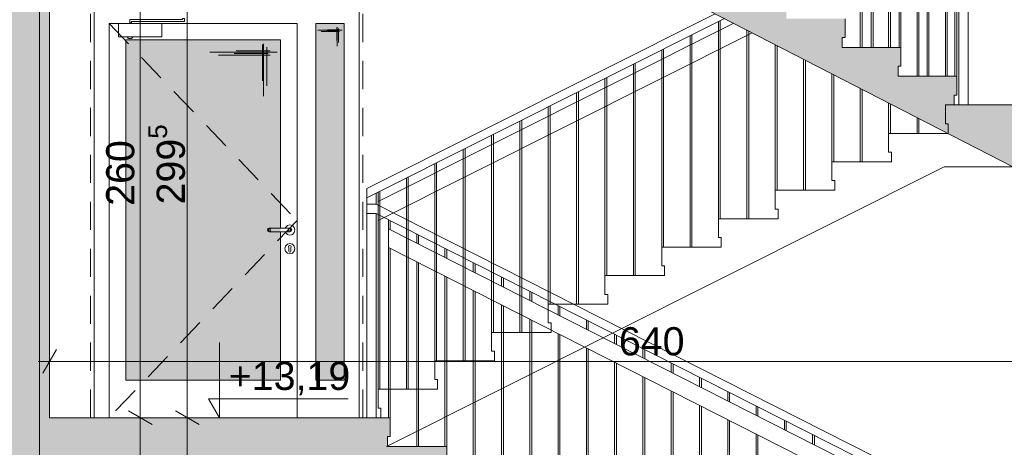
# Paper-space layout 'A-42 PRZEKRÓJ A-A' of a CAD drawing. Header units: millimetres. Extents: x 0 to 1114, y -5 to 726.
# Tile 74 of 92: x 478 to 530, y 324 to 347. Entities that reach past the tile are written whole.
import ezdxf
from ezdxf.xclip import XClip

# ---------------------------------------------------------------- set-up
doc = ezdxf.new("R2010")
doc.units = ezdxf.units.MM
doc.header["$MEASUREMENT"] = 0
doc.header["$XCLIPFRAME"] = 0
for name, pattern in [('DASHDOTX2', [1000, 500, -250, 0, -250]), ('LINIE_3', [25, 15, -10]), ('Przer. długie kreski', [2.5, 1.5, -1]), ('PRZERYWANA', [5.64444, 2.82222, -2.82222])]:
    doc.linetypes.add(name, pattern=pattern)
for name, color, linetype, lineweight, true_color in [('A__balustrada_Nr_pióra__161', 7, 'Continuous', 5, 0x949494), ('A_osie_Nr_pióra__16', 7, 'Continuous', 5, 0x0f0f0f), ('A_pochwyt_Nr_pióra__161', 7, 'Continuous', 5, 0x949494), ('A_schody_Nr_pióra__9', 7, 'Continuous', 13, 0xadadad), ('A_stolarka_Nr_pióra__254', 7, 'Continuous', 5, 0xfdfdfd), ('A_stolarka_Nr_pióra__9', 7, 'Continuous', 13, 0xadadad), ('A_widok_Nr_pióra__121', 7, 'Continuous', 5, 0xcacaca)]:
    doc.layers.add(name, color=color, linetype=linetype, lineweight=lineweight, true_color=true_color)
doc.layers.add('A_schody', color=7, linetype='Continuous')
doc.layers.add('A_stolarka', color=7, linetype='Continuous')
for name, color, linetype, lineweight in [('A_schody_Nr_pióra__1', 7, 'Continuous', 20), ('A_strop_Nr_pióra__1', 7, 'Continuous', 20), ('A_wymiary_Nr_pióra__1', 7, 'Continuous', 20), ('A_wymiary_Nr_pióra__2', 8, 'Continuous', 13), ('A_ściany_Nr_pióra__1', 7, 'Continuous', 20)]:
    doc.layers.add(name, color=color, linetype=linetype, lineweight=lineweight)
doc.styles.add('STYL_AUTOMATYCZNY_1', font='arial.ttf')
doc.styles.add('STYL_AUTOMATYCZNY_4', font='arial.ttf')

# ---------------------------------------------------------------- blocks, each defined once
blk = doc.blocks.new('Rysunek_1_1', base_point=(-1560.278, -148.908))
at = {"layer": 'A_schody', "linetype": 'Continuous', "lineweight": 0, "true_color": 0x000000}
h = blk.add_hatch(color=18, dxfattribs=at)
h.paths.add_polyline_path([(81.694, 140.929), (175.424, 140.929), (226.244, 140.929), (306.913, 140.929), (548.587, 140.929), (548.587, 244.87), (543.567, 244.87), (543.567, 243.12), (527.617, 243.12), (527.617, 243.652), (527.767, 243.652), (527.767, 244.652), (524.676, 244.652), (524.676, 245.185), (524.826, 245.185), (524.826, 246.185), (521.735, 246.185), (521.735, 246.718), (521.885, 246.718), (521.885, 247.718), (518.794, 247.718), (518.794, 248.251), (518.944, 248.251), (518.944, 249.251), (515.853, 249.251), (515.853, 249.784), (516.003, 249.784), (516.003, 250.784), (512.912, 250.784), (512.912, 251.317), (513.062, 251.317), (513.062, 252.317), (509.971, 252.317), (509.971, 252.85), (510.121, 252.85), (510.121, 253.85), (507.03, 253.85), (507.03, 254.383), (507.18, 254.383), (507.18, 255.383), (504.089, 255.383), (504.089, 255.916), (504.239, 255.916), (504.239, 256.916), (501.148, 256.916), (501.148, 257.449), (501.298, 257.449), (501.298, 258.449), (498.572, 258.449), (498.207, 258.449), (498.207, 258.982), (498.357, 258.982), (498.357, 259.982), (498.277, 259.982), (479.827, 259.982), (479.827, 286.332), (482.217, 286.332), (482.217, 290.162), (496.884, 290.162), (527.025, 274.725), (529.906, 273.25), (543.567, 273.25), (543.567, 276.2), (527.437, 276.2), (527.437, 276.727), (527.587, 276.727), (527.587, 277.727), (524.454, 277.727), (524.454, 278.255), (524.604, 278.255), (524.604, 279.255), (521.471, 279.255), (521.471, 279.783), (521.621, 279.783), (521.621, 280.783), (518.488, 280.783), (518.488, 281.31), (518.638, 281.31), (518.638, 282.31), (515.505, 282.31), (515.505, 282.838), (515.655, 282.838), (515.655, 283.838), (512.522, 283.838), (512.522, 284.366), (512.672, 284.366), (512.672, 285.366), (509.539, 285.366), (509.539, 285.894), (509.689, 285.894), (509.689, 286.894), (506.556, 286.894), (506.556, 287.421), (506.706, 287.421), (506.706, 288.421), (503.573, 288.421), (503.573, 288.949), (503.723, 288.949), (503.723, 289.949), (500.59, 289.949), (500.59, 290.477), (500.74, 290.477), (500.74, 291.477), (497.79, 291.477), (497.607, 291.477), (497.607, 292.005), (497.757, 292.005), (497.757, 293.005), (497.647, 293.005), (497.497, 293.005), (494.627, 293.005), (479.247, 293.005), (479.217, 293.005), (479.217, 319.235), (481.647, 319.235), (481.647, 323.105), (496.903, 323.105), (527.216, 307.736), (530.839, 305.9), (543.567, 305.9), (543.567, 309.21), (530.456, 309.21), (527.627, 309.21), (527.627, 309.736), (527.777, 309.736), (527.777, 310.736), (524.617, 310.736), (524.617, 311.262), (524.767, 311.262), (524.767, 312.262), (521.607, 312.262), (521.607, 312.788), (521.757, 312.788), (521.757, 313.788), (518.597, 313.788), (518.597, 314.314), (518.747, 314.314), (518.747, 315.314), (515.587, 315.314), (515.587, 315.84), (515.737, 315.84), (515.737, 316.84), (512.577, 316.84), (512.577, 317.366), (512.727, 317.366), (512.727, 318.366), (509.567, 318.366), (509.567, 318.892), (509.717, 318.892), (509.717, 319.892), (506.557, 319.892), (506.557, 320.418), (506.707, 320.418), (506.707, 321.418), (503.547, 321.418), (503.547, 321.944), (503.697, 321.944), (503.697, 322.944), (500.537, 322.944), (500.537, 323.47), (500.687, 323.47), (500.687, 324.47), (497.527, 324.47), (497.527, 324.493), (497.527, 324.996), (497.677, 324.996), (497.677, 325.996), (497.647, 325.996), (497.177, 325.996), (479.547, 325.996), (479.547, 351.996), (481.717, 351.996), (481.717, 355.946), (498.578, 355.946), (527.341, 341.136), (530.809, 339.35), (543.567, 339.35), (543.567, 342.65), (527.677, 342.65), (527.677, 343.181), (527.827, 343.181), (527.827, 344.181), (524.703, 344.181), (524.703, 344.712), (524.853, 344.712), (524.853, 345.712), (521.729, 345.712), (521.729, 346.244), (521.879, 346.244), (521.879, 347.244), (518.755, 347.244), (518.755, 347.775), (518.905, 347.775), (518.905, 348.775), (515.781, 348.775), (515.781, 349.306), (515.931, 349.306), (515.931, 350.306), (512.807, 350.306), (512.807, 350.838), (512.957, 350.838), (512.957, 351.838), (509.833, 351.838), (509.833, 352.369), (509.983, 352.369), (509.983, 353.369), (506.859, 353.369), (506.859, 353.9), (507.009, 353.9), (507.009, 354.9), (503.885, 354.9), (503.885, 355.432), (504.035, 355.432), (504.035, 356.432), (500.911, 356.432), (500.911, 356.963), (501.061, 356.963), (501.061, 357.963), (497.937, 357.963), (497.937, 357.981), (497.937, 358.495), (498.087, 358.495), (498.087, 359.495), (497.607, 359.495), (494.957, 359.495), (479.467, 359.495), (479.467, 385.725), (481.827, 385.725), (481.827, 389.495), (496.894, 389.495), (527.195, 374.445), (530.547, 372.78), (543.567, 372.78), (543.567, 375.94), (527.557, 375.94), (527.557, 376.433), (527.707, 376.433), (527.707, 377.433), (524.551, 377.433), (524.551, 377.926), (524.701, 377.926), (524.701, 378.926), (521.545, 378.926), (521.545, 379.419), (521.695, 379.419), (521.695, 380.419), (518.539, 380.419), (518.539, 380.912), (518.689, 380.912), (518.689, 381.912), (515.533, 381.912), (515.533, 382.405), (515.683, 382.405), (515.683, 383.405), (512.527, 383.405), (512.527, 383.898), (512.677, 383.898), (512.677, 384.898), (509.521, 384.898), (509.521, 385.391), (509.671, 385.391), (509.671, 386.391), (506.515, 386.391), (506.515, 386.884), (506.665, 386.884), (506.665, 387.884), (506.416, 387.884), (503.509, 387.884), (503.509, 388.377), (503.659, 388.377), (503.659, 389.377), (503.413, 389.377), (500.503, 389.377), (500.503, 389.87), (500.653, 389.87), (500.653, 390.87), (500.41, 390.87), (497.813, 390.87), (497.497, 390.87), (497.497, 391.363), (497.647, 391.363), (497.647, 392.363), (479.397, 392.363), (479.397, 418.623), (481.617, 418.623), (481.617, 422.123), (498.369, 422.123), (527.387, 407.759), (531.063, 405.94), (543.567, 405.94), (543.567, 409.28), (527.697, 409.28), (527.697, 409.765), (527.847, 409.765), (527.847, 410.765), (524.697, 410.765), (524.697, 411.25), (524.847, 411.25), (524.847, 412.25), (521.697, 412.25), (521.697, 412.735), (521.847, 412.735), (521.847, 413.735), (518.697, 413.735), (518.697, 414.22), (518.847, 414.22), (518.847, 415.22), (515.697, 415.22), (515.697, 415.705), (515.847, 415.705), (515.847, 416.705), (512.697, 416.705), (512.697, 417.189), (512.847, 417.189), (512.847, 418.189), (509.697, 418.189), (509.697, 418.674), (509.847, 418.674), (509.847, 419.674), (506.697, 419.674), (506.697, 420.159), (506.847, 420.159), (506.847, 421.159), (503.697, 421.159), (503.697, 421.644), (503.847, 421.644), (503.847, 422.644), (500.697, 422.644), (500.697, 423.129), (500.847, 423.129), (500.847, 424.129), (497.697, 424.129), (497.697, 424.614), (497.847, 424.614), (497.847, 425.614), (479.317, 425.614), (479.317, 451.774), (481.707, 451.774), (481.707, 455.544), (496.931, 455.544), (527.257, 440.792), (530.881, 439.03), (543.567, 439.03), (543.567, 442.31), (527.567, 442.31), (527.567, 442.785), (527.717, 442.785), (527.717, 443.785), (524.533, 443.785), (524.533, 444.261), (524.683, 444.261), (524.683, 445.261), (521.499, 445.261), (521.499, 445.737), (521.649, 445.737), (521.649, 446.737), (518.465, 446.737), (518.465, 447.213), (518.615, 447.213), (518.615, 448.213), (515.431, 448.213), (515.431, 448.689), (515.581, 448.689), (515.581, 449.689), (512.397, 449.689), (512.397, 450.165), (512.547, 450.165), (512.547, 451.165), (509.363, 451.165), (509.363, 451.641), (509.513, 451.641), (509.513, 452.641), (506.329, 452.641), (506.329, 453.117), (506.479, 453.117), (506.479, 454.117), (503.295, 454.117), (503.295, 454.593), (503.445, 454.593), (503.445, 455.593), (500.261, 455.593), (500.261, 456.069), (500.411, 456.069), (500.411, 457.069), (497.227, 457.069), (497.227, 457.545), (497.377, 457.545), (497.377, 458.545), (479.247, 458.545), (479.247, 484.675), (481.019, 484.675), (481.019, 488.575), (496.868, 488.575), (530.662, 472.1), (543.567, 472.1), (543.567, 475.18), (527.767, 475.18), (527.767, 475.645), (527.917, 475.645), (527.917, 476.645), (524.761, 476.645), (524.761, 477.11), (524.911, 477.11), (524.911, 478.11), (521.755, 478.11), (521.755, 478.576), (521.905, 478.576), (521.905, 479.576), (518.749, 479.576), (518.749, 480.041), (518.899, 480.041), (518.899, 481.041), (515.743, 481.041), (515.743, 481.507), (515.893, 481.507), (515.893, 482.507), (512.737, 482.507), (512.737, 482.972), (512.887, 482.972), (512.887, 483.972), (509.731, 483.972), (509.731, 484.438), (509.881, 484.438), (509.881, 485.438), (506.725, 485.438), (506.725, 485.903), (506.875, 485.903), (506.875, 486.903), (503.719, 486.903), (503.719, 487.369), (503.869, 487.369), (503.869, 488.369), (500.713, 488.369), (500.713, 488.834), (500.863, 488.834), (500.863, 489.834), (497.707, 489.834), (497.707, 490.3), (497.857, 490.3), (497.857, 491.3), (479.277, 491.3), (479.277, 517.52), (481.377, 517.52), (481.377, 521.533), (478.41, 521.533), (478.41, 524.133), (477.357, 524.133), (352.051, 524.133), (352.051, 536.095), (543.567, 536.095), (543.567, 527.836), (543.567, 524.133), (547.587, 524.133), (547.587, 521.533), (543.567, 521.533), (543.567, 517.54), (548.587, 517.54), (548.587, 540.961), (543.567, 540.961), (543.567, 539.119), (348.996, 539.119), (348.996, 564.681), (346.838, 564.681), (346.838, 562.317), (85.194, 562.317), (85.194, 564.681), (81.694, 564.681), (81.694, 553.481), (85.194, 553.481), (85.194, 558.993), (147.194, 558.993), (147.194, 524.281), (131.294, 524.281), (131.294, 520.056), (146.901, 520.056), (146.901, 517.255), (150.894, 517.255), (150.894, 491.056), (131.644, 491.056), (131.644, 491.558), (131.794, 491.558), (131.794, 492.558), (128.604, 492.558), (128.604, 493.06), (128.754, 493.06), (128.754, 494.06), (125.564, 494.06), (125.564, 494.562), (125.714, 494.562), (125.714, 495.562), (122.524, 495.562), (122.524, 496.065), (122.674, 496.065), (122.674, 497.065), (119.484, 497.065), (119.484, 497.567), (119.634, 497.567), (119.634, 498.567), (116.444, 498.567), (116.444, 499.069), (116.594, 499.069), (116.594, 500.069), (113.404, 500.069), (113.404, 500.571), (113.554, 500.571), (113.554, 501.571), (110.364, 501.571), (110.364, 502.074), (110.514, 502.074), (110.514, 503.074), (107.324, 503.074), (107.324, 503.576), (107.474, 503.576), (107.474, 504.576), (104.284, 504.576), (104.284, 505.078), (104.434, 505.078), (104.434, 506.078), (101.244, 506.078), (101.244, 506.581), (101.394, 506.581), (101.394, 507.581), (98.194, 507.581), (85.194, 507.581), (85.194, 504.381), (101.294, 504.381), (133.823, 488.306), (146.674, 488.306), (146.674, 484.256), (150.694, 484.256), (150.694, 458.206), (131.244, 458.206), (131.244, 458.69), (131.394, 458.69), (131.394, 459.69), (128.264, 459.69), (128.264, 460.174), (128.414, 460.174), (128.414, 461.174), (125.284, 461.174), (125.284, 461.658), (125.434, 461.658), (125.434, 462.658), (122.304, 462.658), (122.304, 463.142), (122.454, 463.142), (122.454, 464.142), (119.324, 464.142), (119.324, 464.626), (119.474, 464.626), (119.474, 465.626), (116.344, 465.626), (116.344, 466.11), (116.494, 466.11), (116.494, 467.11), (113.364, 467.11), (113.364, 467.594), (113.514, 467.594), (113.514, 468.594), (110.384, 468.594), (110.384, 469.078), (110.534, 469.078), (110.534, 470.078), (107.404, 470.078), (107.404, 470.562), (107.554, 470.562), (107.554, 471.562), (104.424, 471.562), (104.424, 472.046), (104.574, 472.046), (104.574, 473.046), (101.444, 473.046), (101.444, 473.531), (101.594, 473.531), (101.594, 474.531), (101.044, 474.531), (85.194, 474.531), (85.194, 471.531), (101.123, 471.531), (133.451, 455.431), (147.014, 455.431), (147.014, 451.371), (150.394, 451.371), (150.394, 425.231), (130.844, 425.231), (130.844, 425.744), (130.994, 425.744), (130.994, 426.744), (127.904, 426.744), (127.904, 427.258), (128.054, 427.258), (128.054, 428.258), (124.964, 428.258), (124.964, 428.771), (125.114, 428.771), (125.114, 429.771), (122.024, 429.771), (122.024, 430.285), (122.174, 430.285), (122.174, 431.285), (119.084, 431.285), (119.084, 431.799), (119.234, 431.799), (119.234, 432.799), (116.144, 432.799), (116.144, 433.312), (116.294, 433.312), (116.294, 434.312), (113.204, 434.312), (113.204, 434.826), (113.354, 434.826), (113.354, 435.826), (110.264, 435.826), (110.264, 436.34), (110.414, 436.34), (110.414, 437.34), (107.324, 437.34), (107.324, 437.853), (107.474, 437.853), (107.474, 438.853), (104.384, 438.853), (104.384, 439.367), (104.534, 439.367), (104.534, 440.367), (101.444, 440.367), (101.444, 440.881), (101.594, 440.881), (101.594, 441.881), (98.394, 441.881), (85.194, 441.881), (85.194, 438.631), (101.54, 438.631), (133.928, 421.956), (146.574, 421.956), (146.574, 418.066), (150.194, 418.066), (150.194, 391.956), (130.844, 391.956), (130.844, 392.467), (130.994, 392.467), (130.994, 393.467), (127.814, 393.467), (127.814, 393.978), (127.964, 393.978), (127.964, 394.978), (124.784, 394.978), (124.784, 395.49), (124.934, 395.49), (124.934, 396.49), (121.754, 396.49), (121.754, 397.001), (121.904, 397.001), (121.904, 398.001), (118.724, 398.001), (118.724, 398.512), (118.874, 398.512), (118.874, 399.512), (115.694, 399.512), (115.694, 400.024), (115.844, 400.024), (115.844, 401.024), (112.664, 401.024), (112.664, 401.535), (112.814, 401.535), (112.814, 402.535), (109.634, 402.535), (109.634, 403.046), (109.784, 403.046), (109.784, 404.046), (106.604, 404.046), (106.604, 404.558), (106.754, 404.558), (106.754, 405.558), (103.574, 405.558), (103.574, 406.069), (103.724, 406.069), (103.724, 407.069), (100.544, 407.069), (100.544, 407.581), (100.694, 407.581), (100.694, 408.581), (97.494, 408.581), (85.194, 408.581), (85.194, 405.431), (100.469, 405.431), (133.448, 388.981), (146.924, 388.981), (146.924, 385.311), (150.794, 385.311), (150.794, 358.881), (131.244, 358.881), (131.244, 359.376), (131.394, 359.376), (131.394, 360.376), (128.244, 360.376), (128.244, 360.871), (128.394, 360.871), (128.394, 361.871), (125.244, 361.871), (125.244, 362.367), (125.394, 362.367), (125.394, 363.367), (122.244, 363.367), (122.244, 363.862), (122.394, 363.862), (122.394, 364.862), (119.244, 364.862), (119.244, 365.358), (119.394, 365.358), (119.394, 366.358), (116.244, 366.358), (116.244, 366.853), (116.394, 366.853), (116.394, 367.853), (113.244, 367.853), (113.244, 368.349), (113.394, 368.349), (113.394, 369.349), (110.244, 369.349), (110.244, 369.844), (110.394, 369.844), (110.394, 370.844), (107.244, 370.844), (107.244, 371.34), (107.394, 371.34), (107.394, 372.34), (104.244, 372.34), (104.244, 372.835), (104.394, 372.835), (104.394, 373.835), (101.244, 373.835), (101.244, 374.331), (101.394, 374.331), (101.394, 375.331), (98.194, 375.331), (85.194, 375.331), (85.194, 372.331), (100.9, 372.331), (134.251, 355.706), (146.737, 355.706), (146.737, 352.136), (150.694, 352.136), (150.694, 325.906), (150.494, 325.906), (131.144, 325.906), (131.144, 326.408), (131.294, 326.408), (131.294, 327.408), (128.164, 327.408), (128.164, 327.91), (128.314, 327.91), (128.314, 328.91), (125.184, 328.91), (125.184, 329.412), (125.334, 329.412), (125.334, 330.412), (122.204, 330.412), (122.204, 330.915), (122.354, 330.915), (122.354, 331.915), (119.224, 331.915), (119.224, 332.417), (119.374, 332.417), (119.374, 333.417), (116.244, 333.417), (116.244, 333.919), (116.394, 333.919), (116.394, 334.919), (113.264, 334.919), (113.264, 335.421), (113.414, 335.421), (113.414, 336.421), (110.284, 336.421), (110.284, 336.924), (110.434, 336.924), (110.434, 337.924), (107.304, 337.924), (107.304, 338.426), (107.454, 338.426), (107.454, 339.426), (104.324, 339.426), (104.324, 339.928), (104.474, 339.928), (104.474, 340.928), (101.344, 340.928), (101.344, 341.431), (101.494, 341.431), (101.494, 342.431), (98.294, 342.431), (85.194, 342.431), (85.194, 339.231), (101.379, 339.231), (134.06, 322.756), (146.544, 322.756), (146.544, 319.066), (150.494, 319.066), (150.494, 292.856), (130.894, 292.856), (130.844, 292.856), (130.844, 293.321), (130.994, 293.321), (130.994, 294.321), (127.884, 294.321), (127.884, 294.787), (128.034, 294.787), (128.034, 295.787), (124.924, 295.787), (124.924, 296.253), (125.074, 296.253), (125.074, 297.253), (121.964, 297.253), (121.964, 297.719), (122.114, 297.719), (122.114, 298.719), (119.004, 298.719), (119.004, 299.185), (119.154, 299.185), (119.154, 300.185), (116.044, 300.185), (116.044, 300.651), (116.194, 300.651), (116.194, 301.651), (113.084, 301.651), (113.084, 302.117), (113.234, 302.117), (113.234, 303.117), (110.124, 303.117), (110.124, 303.583), (110.274, 303.583), (110.274, 304.583), (107.164, 304.583), (107.164, 305.049), (107.314, 305.049), (107.314, 306.049), (104.204, 306.049), (104.204, 306.515), (104.354, 306.515), (104.354, 307.515), (101.244, 307.515), (101.244, 307.981), (101.394, 307.981), (101.394, 308.981), (98.194, 308.981), (85.194, 308.981), (85.194, 306.131), (100.659, 306.131), (132.664, 290.281), (147.001, 290.281), (147.001, 286.281), (150.794, 286.281), (150.894, 286.281), (150.894, 260.081), (150.794, 260.081), (131.544, 260.081), (131.544, 260.54), (131.694, 260.54), (131.694, 261.54), (128.514, 261.54), (128.514, 261.999), (128.664, 261.999), (128.664, 262.999), (125.484, 262.999), (125.484, 263.458), (125.634, 263.458), (125.634, 264.458), (122.454, 264.458), (122.454, 264.917), (122.604, 264.917), (122.604, 265.917), (119.424, 265.917), (119.424, 266.376), (119.574, 266.376), (119.574, 267.376), (116.394, 267.376), (116.394, 267.835), (116.544, 267.835), (116.544, 268.835), (113.364, 268.835), (113.364, 269.294), (113.514, 269.294), (113.514, 270.294), (110.334, 270.294), (110.334, 270.753), (110.484, 270.753), (110.484, 271.753), (107.304, 271.753), (107.304, 272.212), (107.454, 272.212), (107.454, 273.212), (104.274, 273.212), (104.274, 273.671), (104.424, 273.671), (104.424, 274.671), (101.244, 274.671), (101.244, 275.131), (101.394, 275.131), (101.394, 276.131), (98.194, 276.131), (85.194, 276.131), (85.194, 276.281), (81.694, 276.281), (81.694, 161.081)])
h.paths.add_polyline_path([(85.194, 241.081), (99.89, 241.081), (133.69, 224.181), (146.852, 224.181), (146.852, 220.611), (150.594, 220.611), (150.594, 194.081), (134.194, 194.081), (130.994, 194.081), (130.844, 194.081), (130.844, 194.581), (130.994, 194.581), (130.994, 195.581), (127.874, 195.581), (127.874, 196.081), (128.024, 196.081), (128.024, 197.081), (124.904, 197.081), (124.904, 197.581), (125.054, 197.581), (125.054, 198.581), (121.934, 198.581), (121.934, 199.081), (122.084, 199.081), (122.084, 200.081), (118.964, 200.081), (118.964, 200.581), (119.114, 200.581), (119.114, 201.581), (115.994, 201.581), (115.994, 202.081), (116.144, 202.081), (116.144, 203.081), (113.024, 203.081), (113.024, 203.581), (113.174, 203.581), (113.174, 204.581), (110.054, 204.581), (110.054, 205.081), (110.204, 205.081), (110.204, 206.081), (107.084, 206.081), (107.084, 206.581), (107.234, 206.581), (107.234, 207.581), (104.114, 207.581), (104.114, 208.081), (104.264, 208.081), (104.264, 209.081), (101.144, 209.081), (101.144, 209.581), (101.294, 209.581), (101.294, 210.581), (85.694, 210.581), (85.194, 210.581)], flags=0)
h.paths.add_polyline_path([(85.194, 207.481), (100.985, 207.481), (134.051, 190.781), (147.294, 190.781), (147.294, 187.311), (150.694, 187.311), (150.694, 161.081), (129.144, 161.081), (129.144, 161.711), (129.294, 161.711), (129.294, 162.711), (126.2, 162.711), (126.2, 163.341), (126.35, 163.341), (126.35, 164.341), (123.255, 164.341), (123.255, 164.971), (123.405, 164.971), (123.405, 165.971), (120.311, 165.971), (120.311, 166.601), (120.461, 166.601), (120.461, 167.601), (117.366, 167.601), (117.366, 168.231), (117.516, 168.231), (117.516, 169.231), (114.422, 169.231), (114.422, 169.861), (114.572, 169.861), (114.572, 170.861), (111.477, 170.861), (111.477, 171.491), (111.627, 171.491), (111.627, 172.491), (108.533, 172.491), (108.533, 173.121), (108.683, 173.121), (108.683, 174.121), (105.588, 174.121), (105.588, 174.751), (105.738, 174.751), (105.738, 175.751), (102.644, 175.751), (102.644, 176.381), (102.794, 176.381), (102.794, 177.381), (99.594, 177.381), (85.694, 177.381), (85.194, 177.381)], flags=0)
h.paths.add_polyline_path([(98.194, 243.581), (85.194, 243.581), (85.194, 273.581), (100.052, 273.581), (134.109, 257.181), (146.856, 257.181), (146.856, 253.581), (150.794, 253.581), (150.794, 227.081), (131.244, 227.081), (131.244, 227.581), (131.394, 227.581), (131.394, 228.581), (128.244, 228.581), (128.244, 229.081), (128.394, 229.081), (128.394, 230.081), (125.244, 230.081), (125.244, 230.581), (125.394, 230.581), (125.394, 231.581), (122.244, 231.581), (122.244, 232.081), (122.394, 232.081), (122.394, 233.081), (119.244, 233.081), (119.244, 233.581), (119.394, 233.581), (119.394, 234.581), (116.244, 234.581), (116.244, 235.081), (116.394, 235.081), (116.394, 236.081), (113.244, 236.081), (113.244, 236.581), (113.394, 236.581), (113.394, 237.581), (110.244, 237.581), (110.244, 238.081), (110.394, 238.081), (110.394, 239.081), (107.244, 239.081), (107.244, 239.581), (107.394, 239.581), (107.394, 240.581), (104.244, 240.581), (104.244, 241.081), (104.394, 241.081), (104.394, 242.081), (101.244, 242.081), (101.244, 242.581), (101.394, 242.581), (101.394, 243.581)], flags=0)
h.paths.add_polyline_path([(172.924, 149.057), (153.247, 149.057), (153.247, 526.588), (172.924, 526.588)], flags=0)
h.paths.add_polyline_path([(153.247, 529.128), (153.247, 540.019), (153.247, 558.993), (197.906, 558.993), (197.906, 529.128), (175.424, 529.128)], flags=0)
h.paths.add_polyline_path([(175.424, 458.356), (175.424, 487.895), (224.744, 487.895), (224.744, 479.356), (226.244, 479.356), (226.244, 491.056), (175.424, 491.056), (175.424, 520.915), (224.744, 520.915), (224.744, 512.056), (226.244, 512.056), (226.244, 526.757), (254.323, 526.757), (254.323, 149.057), (226.244, 149.057), (226.244, 161.081), (175.424, 161.081), (175.424, 190.716), (224.744, 190.716), (224.744, 182.081), (226.244, 182.081), (226.244, 194.081), (175.424, 194.081), (175.424, 223.904), (224.744, 223.904), (224.744, 215.081), (226.244, 215.081), (226.244, 227.081), (175.424, 227.081), (175.424, 257.094), (224.744, 257.094), (224.744, 248.081), (226.244, 248.081), (226.244, 260.081), (175.424, 260.081), (175.424, 289.86), (224.744, 289.86), (224.744, 281.081), (226.244, 281.081), (226.244, 292.856), (175.424, 292.856), (175.424, 322.879), (224.744, 322.879), (224.744, 313.856), (226.244, 313.856), (226.244, 325.906), (175.424, 325.906), (175.424, 355.9), (224.744, 355.9), (224.744, 346.906), (226.244, 346.906), (226.244, 359.081), (175.424, 359.081), (175.424, 388.92), (224.744, 388.92), (224.744, 380.081), (226.244, 380.081), (226.244, 392.156), (175.424, 392.156), (175.424, 421.855), (224.744, 421.855), (224.744, 413.156), (226.244, 413.156), (226.244, 425.381), (175.424, 425.381), (175.424, 454.875), (224.744, 454.875), (224.744, 446.381), (226.244, 446.381), (226.244, 458.356)], flags=0)
h.paths.add_polyline_path([(224.744, 529.128), (198.906, 529.128), (198.906, 558.993), (214.553, 558.993), (214.553, 554.428), (218.278, 554.428), (218.278, 558.993), (280.423, 558.993), (280.423, 554.428), (284.064, 554.428), (284.064, 558.993), (332.796, 558.993), (346.125, 558.993), (346.125, 552.476), (347.029, 552.476), (347.029, 524.133), (332.796, 524.133), (311.061, 524.133), (311.061, 529.128), (305.413, 529.128), (256.333, 529.128), (254.833, 529.128), (226.244, 529.128)], flags=0)
h.paths.add_polyline_path([(255.709, 227.081), (255.709, 253.581), (259.467, 253.581), (259.467, 256.491), (278.972, 256.491), (278.972, 253.581), (283.324, 253.581), (283.324, 248.081), (285.053, 248.081), (285.053, 260.081), (256.323, 260.081), (255.823, 260.081), (255.823, 286.356), (258.688, 286.356), (258.688, 289.266), (279.283, 289.266), (279.283, 286.356), (283.254, 286.356), (283.254, 281.081), (285.053, 281.081), (285.053, 292.856), (256.323, 292.856), (255.823, 292.856), (255.823, 319.066), (258.343, 319.066), (258.343, 322.256), (279.153, 322.256), (279.153, 319.066), (283.634, 319.066), (283.634, 313.856), (285.053, 313.856), (285.053, 325.906), (256.323, 325.906), (255.823, 325.906), (255.823, 352.136), (258.283, 352.136), (258.283, 355.416), (279.133, 355.416), (279.133, 352.136), (283.504, 352.136), (283.504, 346.906), (285.053, 346.906), (285.053, 359.081), (256.323, 359.081), (255.823, 359.081), (255.823, 385.311), (258.573, 385.311), (258.573, 388.571), (279.593, 388.571), (279.593, 385.311), (283.494, 385.311), (283.494, 380.081), (285.053, 380.081), (285.053, 392.156), (256.323, 392.156), (255.823, 392.156), (255.823, 418.066), (258.523, 418.066), (258.523, 421.666), (279.293, 421.666), (279.293, 418.066), (283.494, 418.066), (283.494, 413.156), (285.053, 413.156), (285.053, 425.381), (256.323, 425.381), (255.823, 425.381), (255.823, 451.371), (258.099, 451.371), (258.099, 455.501), (279.815, 455.501), (279.815, 451.371), (283.574, 451.371), (283.574, 446.381), (285.053, 446.381), (285.053, 458.356), (256.323, 458.356), (255.823, 458.356), (255.823, 484.206), (258.703, 484.206), (258.703, 488.306), (279.604, 488.306), (279.583, 484.206), (283.574, 484.206), (283.574, 479.356), (285.053, 479.356), (285.053, 491.056), (256.323, 491.056), (255.823, 491.056), (255.823, 517.226), (258.689, 517.226), (258.689, 519.525), (258.689, 521.328), (255.923, 521.328), (255.923, 528.128), (283.474, 528.128), (283.474, 521.328), (279.543, 521.328), (279.543, 517.226), (283.674, 517.226), (283.674, 512.056), (285.053, 512.056), (285.053, 527.628), (305.413, 527.628), (305.413, 149.057), (285.053, 149.057), (285.053, 161.081), (256.323, 161.081), (255.823, 161.081), (255.823, 187.581), (258.382, 187.581), (258.382, 190.681), (279.823, 190.681), (279.823, 187.581), (283.474, 187.581), (283.474, 182.081), (285.053, 182.081), (285.053, 194.081), (256.323, 194.081), (255.823, 194.081), (255.823, 220.581), (258.433, 220.581), (258.433, 223.491), (279.303, 223.491), (279.303, 220.581), (283.413, 220.581), (283.413, 215.081), (285.053, 215.081), (285.053, 227.081), (256.209, 227.081)], flags=0)
h.paths.add_polyline_path([(306.913, 289.828), (477.357, 289.828), (477.357, 260.081), (306.913, 260.081)], flags=0)
h.paths.add_polyline_path([(458.097, 161.081), (306.913, 161.081), (306.913, 190.96), (458.097, 190.96)], flags=0)
h.paths.add_polyline_path([(306.913, 458.356), (306.913, 488.028), (477.357, 488.028), (477.357, 458.356)], flags=0)
h.paths.add_polyline_path([(306.913, 425.381), (306.913, 455.328), (477.357, 455.328), (477.357, 425.381)], flags=0)
h.paths.add_polyline_path([(477.357, 392.156), (306.913, 392.156), (306.913, 422.353), (477.357, 422.353), (477.357, 392.363)], flags=0)
h.paths.add_polyline_path([(477.357, 491.056), (306.913, 491.056), (306.913, 521.064), (477.357, 521.064)], flags=0)
h.paths.add_polyline_path([(306.913, 193.881), (306.913, 224.053), (477.357, 224.053), (477.357, 193.881), (458.097, 193.881)], flags=0)
h.paths.add_polyline_path([(306.913, 325.906), (306.913, 356.053), (477.357, 356.053), (477.357, 325.906)], flags=0)
h.paths.add_polyline_path([(306.913, 389.128), (477.357, 389.128), (477.357, 359.081), (306.913, 359.081)], flags=0)
h.paths.add_polyline_path([(477.357, 292.856), (306.913, 292.856), (306.913, 322.878), (477.357, 322.878)], flags=0)
h.paths.add_polyline_path([(306.913, 257.053), (477.357, 257.053), (477.357, 227.081), (306.913, 227.081)], flags=0)
h.paths.add_polyline_path([(460.097, 161.23), (459.597, 161.23), (459.597, 190.96), (477.357, 190.96), (477.357, 187.48), (482.007, 187.48), (482.007, 190.96), (498.336, 190.96), (519.447, 181.159), (521.347, 180.277), (521.347, 179.775), (543.567, 179.775), (543.567, 161.23)], flags=0)
h.paths.add_polyline_path([(479.747, 220.551), (482.078, 220.551), (482.078, 224.303), (496.973, 224.303), (527.249, 209.225), (530.883, 207.415), (543.567, 207.415), (543.567, 182.775), (522.45, 182.775), (519.677, 182.775), (519.677, 184.164), (516.687, 184.164), (516.687, 185.552), (513.697, 185.552), (513.697, 186.94), (510.707, 186.94), (510.707, 188.328), (507.717, 188.328), (507.717, 189.716), (504.727, 189.716), (504.727, 191.104), (501.737, 191.104), (501.737, 192.492), (498.747, 192.492), (498.747, 193.881), (497.557, 193.881), (479.747, 193.881)], flags=0)
h.paths.add_polyline_path([(479.827, 253.051), (481.977, 253.051), (481.977, 256.781), (498.162, 256.781), (527.183, 241.654), (528.401, 241.02), (529.443, 241.02), (543.567, 241.02), (543.567, 210.76), (530.484, 210.76), (527.727, 210.76), (527.727, 211.236), (527.877, 211.236), (527.877, 212.236), (524.74, 212.236), (524.74, 212.712), (524.89, 212.712), (524.89, 213.712), (521.753, 213.712), (521.753, 214.189), (521.903, 214.189), (521.903, 215.189), (518.766, 215.189), (518.766, 215.665), (518.916, 215.665), (518.916, 216.665), (515.779, 216.665), (515.779, 217.142), (515.929, 217.142), (515.929, 218.142), (512.792, 218.142), (512.792, 218.618), (512.942, 218.618), (512.942, 219.618), (509.805, 219.618), (509.805, 220.095), (509.955, 220.095), (509.955, 221.095), (506.818, 221.095), (506.818, 221.571), (506.968, 221.571), (506.968, 222.571), (503.831, 222.571), (503.831, 223.048), (503.981, 223.048), (503.981, 224.048), (500.844, 224.048), (500.844, 224.524), (500.994, 224.524), (500.994, 225.524), (497.994, 225.524), (497.857, 225.524), (497.857, 226.001), (498.007, 226.001), (498.007, 227.001), (497.597, 227.001), (479.827, 227.001)], flags=0)
at = {"layer": 'A_stolarka', "linetype": 'Continuous', "lineweight": 0, "true_color": 0x2d2d2d}
for points in [[(493.717, 327.996), (495.217, 327.996), (495.217, 346.996), (493.717, 346.996)], [(483.597, 346.116), (483.597, 327.996), (491.837, 327.996), (491.837, 346.116)]]:
    blk.add_hatch(color=250, dxfattribs=at).paths.add_polyline_path(points)
at = {"layer": 'A__balustrada_Nr_pióra__161', "color": 252, "linetype": 'Continuous', "lineweight": 5, "true_color": 0x949494}
for p, q in [((523.266, 345.712), (523.266, 355.529)), ((523.366, 345.712), (523.366, 355.478)), ((524.753, 345.712), (524.753, 354.764)), ((528.427, 342.65), (528.427, 355.181)), ((524.853, 345.712), (524.853, 354.712)), ((527.827, 344.181), (527.827, 354.681)), ((527.927, 342.65), (527.927, 354.681)), ((526.24, 344.181), (526.24, 353.998)), ((526.34, 344.181), (526.34, 353.947)), ((527.727, 344.181), (527.727, 353.232)), ((496.427, 325.996), (496.427, 337.376)), ((496.927, 325.996), (496.927, 336.878)), ((497.577, 325.996), (497.577, 336.548)), ((497.677, 335.999), (497.677, 336.497)), ((499.082, 335.287), (499.082, 335.785)), ((499.182, 335.236), (499.182, 335.734)), ((497.677, 325.996), (497.677, 335.002)), ((500.587, 334.524), (500.587, 335.022)), ((500.687, 334.473), (500.687, 334.971)), ((499.082, 324.47), (499.082, 334.29)), ((499.182, 324.47), (499.182, 334.239)), ((502.092, 333.761), (502.092, 334.259)), ((502.192, 333.71), (502.192, 334.208)), ((500.587, 324.47), (500.587, 333.527)), ((500.687, 324.47), (500.687, 333.476)), ((503.597, 332.998), (503.597, 333.496)), ((503.697, 332.947), (503.697, 333.445)), ((502.092, 322.944), (502.092, 332.764)), ((502.192, 322.944), (502.192, 332.713)), ((505.102, 332.235), (505.102, 332.733)), ((505.202, 332.184), (505.202, 332.682)), ((503.597, 322.944), (503.597, 332.001)), ((503.697, 322.944), (503.697, 331.95)), ((506.607, 331.472), (506.607, 331.97)), ((506.707, 331.421), (506.707, 331.919)), ((505.102, 321.418), (505.102, 331.238)), ((505.202, 321.418), (505.202, 331.187)), ((508.112, 330.709), (508.112, 331.207)), ((508.212, 330.658), (508.212, 331.156)), ((506.607, 321.418), (506.607, 330.475)), ((506.707, 321.418), (506.707, 330.424)), ((509.617, 329.946), (509.617, 330.444)), ((509.717, 329.895), (509.717, 330.393)), ((508.112, 319.892), (508.112, 329.712)), ((508.212, 319.892), (508.212, 329.661)), ((511.122, 329.183), (511.122, 329.681)), ((511.222, 329.132), (511.222, 329.63)), ((509.617, 319.892), (509.617, 328.949)), ((509.717, 319.892), (509.717, 328.898)), ((512.627, 328.42), (512.627, 328.918)), ((512.727, 328.369), (512.727, 328.867)), ((511.122, 318.366), (511.122, 328.186)), ((511.222, 318.366), (511.222, 328.135)), ((514.132, 327.657), (514.132, 328.155)), ((514.232, 327.606), (514.232, 328.104)), ((512.627, 318.366), (512.627, 327.423)), ((512.727, 318.366), (512.727, 327.372)), ((515.637, 326.894), (515.637, 327.392)), ((515.737, 326.843), (515.737, 327.341)), ((514.132, 316.84), (514.132, 326.66)), ((514.232, 316.84), (514.232, 326.609)), ((517.142, 326.131), (517.142, 326.629)), ((517.242, 326.08), (517.242, 326.578)), ((515.637, 316.84), (515.637, 325.897)), ((515.737, 316.84), (515.737, 325.846)), ((518.647, 325.368), (518.647, 325.866)), ((518.747, 325.317), (518.747, 325.815)), ((517.142, 315.314), (517.142, 325.134)), ((517.242, 315.314), (517.242, 325.083)), ((520.152, 324.605), (520.152, 325.103)), ((520.252, 324.554), (520.252, 325.052))]:
    blk.add_line(p, q, dxfattribs=at)
at = {"layer": 'A_osie_Nr_pióra__16', "color": 250, "linetype": 'DASHDOTX2', "lineweight": 5, "true_color": 0x0f0f0f}
blk.add_line((479.019, 533.433), (479.019, 175.184), dxfattribs=at)
at = {"layer": 'A_pochwyt_Nr_pióra__161', "color": 252, "linetype": 'Continuous', "lineweight": 5, "true_color": 0x949494}
for p, q in [((496.927, 337.376), (496.427, 337.376)), ((527.777, 321.736), (496.927, 337.376)), ((496.927, 336.878), (496.427, 336.878)), ((527.78, 321.236), (496.927, 336.878)), ((527.777, 320.739), (497.577, 336.05)), ((527.777, 319.742), (497.577, 335.053))]:
    blk.add_line(p, q, dxfattribs=at)
at = {"layer": 'A_schody_Nr_pióra__1', "color": 7, "linetype": 'Continuous', "lineweight": 20}
for p, q in [((498.578, 355.946), (530.809, 339.35)), ((521.879, 346.244), (521.879, 347.244)), ((521.879, 346.244), (521.729, 346.244)), ((521.729, 345.712), (521.729, 346.244)), ((524.853, 345.712), (521.729, 345.712)), ((524.853, 344.712), (524.853, 345.712)), ((524.853, 344.712), (524.703, 344.712)), ((524.703, 344.181), (524.703, 344.712)), ((527.827, 344.181), (524.703, 344.181)), ((527.827, 343.181), (527.827, 344.181)), ((527.827, 343.181), (527.677, 343.181)), ((527.677, 342.65), (527.677, 343.181)), ((497.677, 325.996), (494.547, 325.996)), ((497.677, 324.996), (497.677, 325.996)), ((497.677, 324.996), (497.527, 324.996)), ((497.527, 324.47), (497.527, 324.996)), ((500.687, 324.47), (497.527, 324.47)), ((500.687, 323.47), (500.687, 324.47))]:
    blk.add_line(p, q, dxfattribs=at)
at = {"layer": 'A_schody_Nr_pióra__9', "color": 253, "linetype": 'PRZERYWANA', "lineweight": 13, "true_color": 0xadadad}
for p, q in [((527.217, 341.65), (527.217, 342.65)), ((527.217, 342.65), (530.328, 342.65)), ((527.217, 341.65), (527.367, 341.65)), ((527.367, 341.136), (527.367, 341.65))]:
    blk.add_line(p, q, dxfattribs=at)
at = {"layer": 'A_schody_Nr_pióra__9', "color": 253, "linetype": 'Continuous', "lineweight": 13, "true_color": 0xadadad}
for p, q in [((524.198, 340.136), (524.198, 341.136)), ((524.198, 341.136), (527.367, 341.136)), ((524.198, 340.136), (524.348, 340.136)), ((524.348, 339.622), (524.348, 340.136)), ((521.179, 338.622), (521.179, 339.622)), ((521.179, 339.622), (524.348, 339.622)), ((497.48, 324.47), (527.152, 339.35)), ((527.152, 339.35), (530.809, 339.35)), ((521.179, 338.622), (521.329, 338.622)), ((521.329, 338.108), (521.329, 338.622)), ((518.16, 337.108), (518.16, 338.108)), ((518.16, 338.108), (521.329, 338.108)), ((518.16, 337.108), (518.31, 337.108)), ((518.31, 336.594), (518.31, 337.108)), ((515.141, 335.594), (515.141, 336.594)), ((515.141, 336.594), (518.31, 336.594)), ((515.141, 335.594), (515.291, 335.594)), ((515.291, 335.08), (515.291, 335.594)), ((512.122, 334.08), (512.122, 335.08)), ((512.122, 335.08), (515.291, 335.08)), ((512.122, 334.08), (512.272, 334.08)), ((512.272, 333.566), (512.272, 334.08)), ((509.103, 332.566), (509.103, 333.566)), ((509.103, 333.566), (512.272, 333.566)), ((509.103, 332.566), (509.253, 332.566)), ((509.253, 332.052), (509.253, 332.566)), ((506.084, 331.052), (506.084, 332.052)), ((506.084, 332.052), (509.253, 332.052)), ((506.084, 331.052), (506.234, 331.052)), ((506.234, 330.538), (506.234, 331.052)), ((503.065, 329.538), (503.065, 330.538)), ((503.065, 330.538), (506.234, 330.538)), ((503.065, 329.538), (503.215, 329.538)), ((503.215, 329.024), (503.215, 329.538)), ((500.046, 328.024), (500.046, 329.024)), ((500.046, 329.024), (503.215, 329.024)), ((500.046, 328.024), (500.196, 328.024)), ((500.196, 327.51), (500.196, 328.024)), ((497.027, 326.51), (497.027, 327.51)), ((497.027, 327.51), (500.196, 327.51)), ((497.027, 326.51), (497.177, 326.51)), ((497.177, 325.996), (497.177, 326.51))]:
    blk.add_line(p, q, dxfattribs=at)
at = {"layer": 'A_stolarka_Nr_pióra__254', "color": 7, "linetype": 'Continuous', "lineweight": 5, "true_color": 0xfdfdfd}
for p, q in [((495.115, 346.628), (493.83, 346.628)), ((494.979, 346.57), (493.993, 346.57)), ((494.941, 346.6), (494.294, 346.6)), ((494.979, 346.652), (494.332, 346.652)), ((494.834, 346.776), (494.834, 346.077)), ((494.858, 346.787), (494.858, 345.785)), ((494.915, 346.724), (494.915, 345.984)), ((490.874, 345.874), (490.874, 343.929)), ((490.94, 345.904), (490.94, 343.117)), ((491.656, 345.462), (488.081, 345.462)), ((491.279, 345.302), (488.535, 345.302)), ((491.171, 345.385), (489.371, 345.385)), ((491.279, 345.528), (489.479, 345.528)), ((491.101, 345.729), (491.101, 343.672))]:
    blk.add_line(p, q, dxfattribs=at)
at = {"layer": 'A_stolarka_Nr_pióra__9', "color": 253, "linetype": 'Przer. długie kreski', "lineweight": 13, "true_color": 0xadadad}
for p, q in [((481.717, 325.996), (481.717, 347.996)), ((496.217, 325.996), (496.217, 347.996)), ((482.717, 346.996), (492.717, 336.496)), ((492.717, 336.496), (482.717, 325.996))]:
    blk.add_line(p, q, dxfattribs=at)
at = {"layer": 'A_stolarka_Nr_pióra__9', "color": 253, "linetype": 'Continuous', "lineweight": 13, "true_color": 0xadadad}
for p, q in [((481.917, 325.996), (481.917, 347.796)), ((496.017, 325.996), (496.017, 347.796)), ((482.717, 325.996), (482.717, 346.996)), ((482.717, 346.996), (492.717, 346.996)), ((492.717, 346.996), (492.717, 325.996)), ((493.717, 327.996), (493.717, 346.996)), ((493.717, 346.996), (495.217, 346.996)), ((495.217, 327.996), (495.217, 346.996)), ((483.597, 327.996), (483.597, 346.116)), ((483.597, 346.116), (491.837, 346.116)), ((491.837, 346.116), (491.837, 336.096)), ((491.166, 336.066), (491.137, 335.996)), ((491.137, 335.996), (491.166, 335.925)), ((491.181, 336.066), (491.154, 335.996)), ((491.154, 335.996), (491.181, 335.925)), ((491.237, 336.096), (491.166, 336.066)), ((491.166, 335.925), (491.237, 335.896)), ((491.229, 336.066), (491.208, 335.996)), ((491.208, 335.996), (491.229, 335.925)), ((492.337, 336.096), (491.237, 336.096)), ((492.337, 335.896), (491.237, 335.896)), ((491.302, 336.066), (491.29, 335.996)), ((491.29, 335.996), (491.302, 335.925)), ((491.837, 335.896), (491.837, 327.996)), ((492.093, 336.096), (492.103, 336.131)), ((492.103, 335.861), (492.093, 335.896)), ((492.103, 336.131), (492.202, 336.23)), ((492.202, 335.762), (492.103, 335.861)), ((492.202, 336.23), (492.337, 336.266)), ((492.272, 336.066), (492.283, 335.996)), ((492.283, 335.996), (492.272, 335.925)), ((492.337, 336.266), (492.472, 336.23)), ((492.337, 336.096), (492.407, 336.066)), ((492.407, 335.925), (492.337, 335.896)), ((492.344, 336.066), (492.365, 335.996)), ((492.365, 335.996), (492.344, 335.925)), ((492.392, 336.066), (492.419, 335.996)), ((492.419, 335.996), (492.392, 335.925)), ((492.407, 336.066), (492.437, 335.996)), ((492.437, 335.996), (492.407, 335.925)), ((492.472, 336.23), (492.57, 336.131)), ((492.57, 335.861), (492.472, 335.762)), ((492.57, 336.131), (492.607, 335.996)), ((492.607, 335.996), (492.57, 335.861)), ((492.337, 335.726), (492.202, 335.762)), ((492.472, 335.762), (492.337, 335.726)), ((492.067, 334.996), (492.103, 335.131)), ((492.103, 334.861), (492.067, 334.996)), ((492.103, 335.131), (492.202, 335.23)), ((492.202, 334.762), (492.103, 334.861)), ((492.202, 335.23), (492.337, 335.266)), ((492.262, 335.093), (492.283, 335.147)), ((492.287, 335.04), (492.262, 335.093)), ((492.283, 335.147), (492.337, 335.17)), ((492.287, 335.04), (492.287, 334.871)), ((492.287, 334.871), (492.301, 334.835)), ((492.301, 334.835), (492.337, 334.821)), ((492.337, 335.266), (492.472, 335.23)), ((492.337, 335.17), (492.39, 335.147)), ((492.337, 334.821), (492.372, 334.835)), ((492.372, 334.835), (492.387, 334.871)), ((492.411, 335.093), (492.387, 335.04)), ((492.387, 334.871), (492.387, 335.04)), ((492.39, 335.147), (492.411, 335.093)), ((492.472, 335.23), (492.57, 335.131)), ((492.57, 334.861), (492.472, 334.762)), ((492.57, 335.131), (492.607, 334.996)), ((492.607, 334.996), (492.57, 334.861)), ((492.337, 334.726), (492.202, 334.762)), ((492.472, 334.762), (492.337, 334.726)), ((491.837, 327.996), (483.597, 327.996)), ((493.717, 327.996), (495.217, 327.996)), ((496.217, 325.996), (481.717, 325.996))]:
    blk.add_line(p, q, dxfattribs=at)
at = {"layer": 'A_stolarka_Nr_pióra__9', "color": 253, "linetype": 'LINIE_3', "lineweight": 13, "true_color": 0xadadad, "flags": 128}
for points in [[(485.523, 346.996), (483.216, 346.996), (483.216, 346.272), (485.523, 346.272)], [(483.816, 347.019), (483.816, 347.202), (486.623, 347.202), (486.623, 347.25), (486.728, 347.25), (486.728, 347.104), (483.905, 347.104), (483.905, 347.019)], [(483.898, 347.019), (483.821, 347.019), (483.821, 346.996), (483.898, 346.996)]]:
    blk.add_lwpolyline(points, close=True, dxfattribs=at)
blk.add_lwpolyline([(483.964, 346.272), (483.689, 346.272), (483.689, 346.246, 0.458316), (483.964, 346.246)], format="xyb", close=True, dxfattribs=at)
at = {"layer": 'A_strop_Nr_pióra__1', "color": 7, "linetype": 'Continuous', "lineweight": 20}
for p, q in [((527.677, 342.65), (543.567, 342.65)), ((479.547, 325.996), (497.647, 325.996))]:
    blk.add_line(p, q, dxfattribs=at)
at = {"layer": 'A_widok_Nr_pióra__121', "color": 9, "linetype": 'Continuous', "lineweight": 5, "true_color": 0xcacaca}
for p, q in [((527.217, 344.181), (527.217, 353.148)), ((527.317, 344.181), (527.317, 353.198)), ((525.707, 344.181), (525.707, 352.391)), ((525.807, 344.181), (525.807, 352.441)), ((524.198, 345.712), (524.198, 351.634)), ((524.298, 345.712), (524.298, 351.684)), ((522.688, 345.712), (522.688, 350.877)), ((522.788, 345.712), (522.788, 350.927)), ((496.427, 338.209), (514.968, 347.507)), ((496.427, 337.707), (515.461, 347.253)), ((497.027, 337.507), (515.954, 346.999)), ((515.141, 336.594), (515.141, 347.092)), ((515.241, 336.594), (515.241, 347.142)), ((497.027, 336.504), (516.941, 346.491)), ((513.631, 335.08), (513.631, 346.335)), ((513.731, 335.08), (513.731, 346.385)), ((516.65, 336.594), (516.65, 346.64)), ((516.75, 336.594), (516.75, 346.589)), ((518.16, 338.108), (518.16, 345.863)), ((518.26, 338.108), (518.26, 345.811)), ((512.122, 335.08), (512.122, 345.578)), ((512.222, 335.08), (512.222, 345.628)), ((510.612, 333.566), (510.612, 344.821)), ((510.712, 333.566), (510.712, 344.871)), ((519.669, 338.108), (519.669, 345.086)), ((519.769, 338.108), (519.769, 345.034)), ((521.179, 339.622), (521.179, 344.308)), ((521.279, 339.622), (521.279, 344.257)), ((509.103, 333.566), (509.103, 344.064)), ((509.203, 333.566), (509.203, 344.114)), ((507.593, 332.052), (507.593, 343.307)), ((507.693, 332.052), (507.693, 343.357)), ((522.688, 339.622), (522.688, 343.531)), ((522.788, 339.622), (522.788, 343.48)), ((524.198, 341.136), (524.198, 342.754)), ((524.298, 341.136), (524.298, 342.702)), ((506.084, 332.052), (506.084, 342.55)), ((506.184, 332.052), (506.184, 342.6)), ((504.574, 330.538), (504.574, 341.793)), ((504.674, 330.538), (504.674, 341.843)), ((525.707, 341.136), (525.707, 341.977)), ((525.807, 341.136), (525.807, 341.925)), ((503.065, 330.538), (503.065, 341.036)), ((503.165, 330.538), (503.165, 341.086)), ((501.555, 329.024), (501.555, 340.279)), ((501.655, 329.024), (501.655, 340.33)), ((500.046, 329.024), (500.046, 339.522)), ((500.146, 329.024), (500.146, 339.573)), ((498.536, 327.51), (498.536, 338.765)), ((498.636, 327.51), (498.636, 338.816)), ((496.427, 337.376), (496.427, 338.209)), ((496.927, 337.376), (496.927, 337.958)), ((497.027, 327.51), (497.027, 338.008)), ((497.127, 327.51), (497.127, 338.059))]:
    blk.add_line(p, q, dxfattribs=at)
at = {"layer": 'A_wymiary_Nr_pióra__1', "color": 7, "linetype": 'Continuous', "lineweight": 20}
for p, q in [((479.908, 329.621), (479.186, 328.371)), ((488.583, 325.996), (488.583, 329.996)), ((488.583, 325.996), (488.003, 326.996)), ((488.003, 326.996), (488.583, 326.996)), ((488.583, 326.996), (495.432, 326.996)), ((483.752, 326.357), (485.002, 325.635)), ((486.252, 326.357), (487.502, 325.635))]:
    blk.add_line(p, q, dxfattribs=at)
at = {"layer": 'A_wymiary_Nr_pióra__2', "color": 8, "linetype": 'Continuous', "lineweight": 13}
for p, q in [((486.877, 325.996), (486.877, 355.946)), ((484.377, 325.996), (484.377, 351.996)), ((479.547, 328.058), (479.547, 329.933)), ((478.936, 328.996), (479.547, 328.996)), ((479.547, 328.996), (543.567, 328.996)), ((485.314, 325.996), (483.439, 325.996)), ((484.377, 319.005), (484.377, 325.996)), ((487.814, 325.996), (485.939, 325.996)), ((486.877, 323.105), (486.877, 325.996)), ((488.583, 325.996), (487.833, 325.996)), ((488.583, 325.996), (489.333, 325.996))]:
    blk.add_line(p, q, dxfattribs=at)
at = {"layer": 'A_ściany_Nr_pióra__1', "color": 7, "linetype": 'Continuous', "lineweight": 20}
blk.add_line((479.547, 325.996), (479.547, 351.996), dxfattribs=at)
at = {"layer": 'A_wymiary_Nr_pióra__1', "color": 7, "linetype": 'Continuous', "lineweight": 20, "insert": (487.185, 337.355), "char_height": 1.5, "attachment_point": 7, "rotation": 90, "style": 'STYL_AUTOMATYCZNY_1'}
blk.add_mtext('\\A1;{\\pql;\\fArial|b0|i0|c238|p0;\\W1.000000;299\\fArial|b0|i0|c238|p0;\\W1.000000;\\A1{\\H.66x;\\S5^  ;}}', dxfattribs=at)
at = {"layer": 'A_wymiary_Nr_pióra__1', "color": 7, "linetype": 'Continuous', "lineweight": 20, "insert": (484.077, 337.28), "char_height": 1.5, "width": 3.43226, "attachment_point": 7, "rotation": 90, "style": 'STYL_AUTOMATYCZNY_4'}
blk.add_mtext('\\A1;{\\pql;\\fArial|b0|i0|c238|p0;\\W1.000000;260}', dxfattribs=at)
at = {"layer": 'A_wymiary_Nr_pióra__1', "color": 7, "linetype": 'Continuous', "lineweight": 20, "char_height": 1.5, "attachment_point": 7, "style": 'STYL_AUTOMATYCZNY_4'}
for s, insert, width in [('\\A1;{\\pql;\\fArial|b0|i0|c238|p0;\\W1.000000;640}', (509.841, 329.296), 3.43226), ('\\A1;{\\pql;\\fArial|b0|i0|c238|p0;\\W1.000000;+13,19}', (489.083, 327.196), 6.34923)]:
    blk.add_mtext(s, dxfattribs=dict(at, insert=insert, width=width))

psp = doc.layouts.new('A-42 PRZEKRÓJ A-A')

# ---------------------------------------------------------------- block references
at = {"color": 37, "linetype": 'Continuous', "lineweight": 5, "true_color": 0x656532}
ref = psp.add_blockref('Rysunek_1_1', (-1560.278, -148.908), dxfattribs=at)
XClip(ref).set_block_clipping_path([(39.0902360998, 131.2954404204), (584.779237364, 589.1)])

doc.saveas('drawing.dxf')
